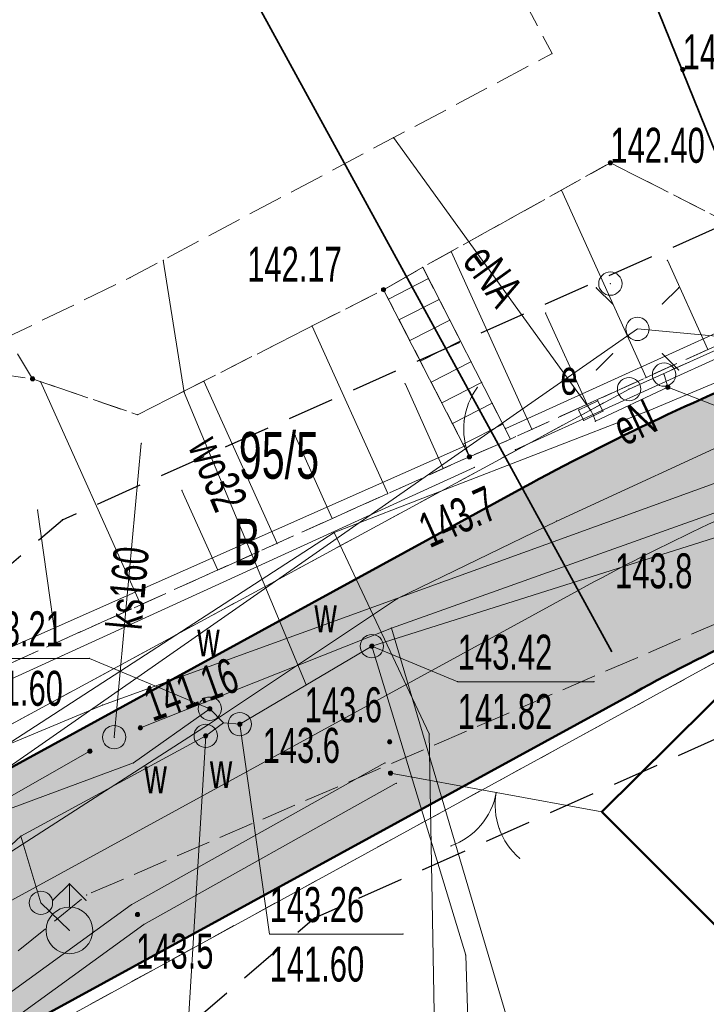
# Model space of a CAD drawing. Extents: x 6456700 to 6518119, y 5963420 to 5980059.
# Tile 186 of 256: x 6512381 to 6512395, y 5966121 to 5966142. Entities that reach past the tile are written whole.
import ezdxf
from ezdxf.enums import TextEntityAlignment as Align

# ---------------------------------------------------------------- set-up
doc = ezdxf.new("R2010")
doc.units = 0
doc.header["$MEASUREMENT"] = 0
for name, pattern in [('L_0_03', [1, 0.5, -0.5]), ('L_0_04', [1.5, 1, -0.5]), ('L_0_52', [1, 0.75, -0.25]), ('L_0_5A', [0.75, 0.5, -0.25])]:
    doc.linetypes.add(name, pattern=pattern)
doc.layers.get('0').update_dxf_attribs({"color": 2, "linetype": 'CONTINUOUS', "lineweight": 5})
for name, color, linetype, lineweight in [('000_Inne__niezydentyfikowane_', 7, 'CONTINUOUS', 18), ('18mm Kreska ciągła', 7, 'CONTINUOUS', 18), ('202_punkt_graniczny', 7, 'CONTINUOUS', 18), ('210_oznaczenie_konturu_uzytku_gruntowego', 96, 'CONTINUOUS', 18), ('211_numer_dzialki_ewidencyjnej', 7, 'CONTINUOUS', 18), ('218_kontur_uzytku_gruntowego', 96, 'L_0_03', 18), ('219_dzialka_ewidencyjna', 7, 'CONTINUOUS', 18), ('312_budynek_ewidencyjny', 7, 'CONTINUOUS', 18), ('35mm Ciągła', 7, 'CONTINUOUS', 35), ('50mm Kreska ciągła', 7, 'CONTINUOUS', 50), ('9mm Kreska ciągła', 252, 'CONTINUOUS', 9), ('brama', 7, 'CONTINUOUS', 18), ('furtka', 7, 'CONTINUOUS', 18), ('hydrant', 7, 'CONTINUOUS', 18), ('jezdnia', 7, 'CONTINUOUS', 18), ('komora_podziemna', 7, 'CONTINUOUS', 18), ('komora_podziemna_Atr17', 7, 'CONTINUOUS', 18), ('latarnia', 7, 'CONTINUOUS', 18), ('obszar_utwardzony', 7, 'CONTINUOUS', 18), ('pikieta_naturalna', 7, 'CONTINUOUS', 18), ('pikieta_naturalna_Atr2', 7, 'CONTINUOUS', 18), ('pikieta_sztuczna', 7, 'CONTINUOUS', 18), ('pikieta_sztuczna_Atr2', 7, 'CONTINUOUS', 18), ('przewod_elektroenergetyczny_niskiego_napiecia', 7, 'CONTINUOUS', 18), ('przewod_elektroenergetyczny_podziemny', 7, 'CONTINUOUS', 18), ('przewod_elektroenergetyczny_podziemny_Atr1', 7, 'CONTINUOUS', 18), ('przewod_kanalizacyjny', 7, 'CONTINUOUS', 18), ('przewod_kanalizacyjny_Atr1', 7, 'CONTINUOUS', 18), ('przewod_telekomunikacyjny_podziemny', 7, 'CONTINUOUS', 18), ('przewod_wodociagowy', 7, 'CONTINUOUS', 18), ('przewod_wodociagowy_Atr1', 7, 'CONTINUOUS', 18), ('rzedna', 7, 'CONTINUOUS', 18), ('rzedna_Atr2', 7, 'CONTINUOUS', 18), ('rzedna_Atr3', 7, 'CONTINUOUS', 18), ('schody_w_ciagu_komunikacyjnym', 7, 'CONTINUOUS', 18), ('sciana_oporowa__linia_', 7, 'CONTINUOUS', 18), ('skarpa_nieumocniona', 7, 'CONTINUOUS', 18), ('slup_przewodow_napowietrznych', 7, 'CONTINUOUS', 18), ('studnia_kanalizacyjna', 7, 'CONTINUOUS', 18), ('szafa_elektroenergetyczna_lub_kontener', 7, 'CONTINUOUS', 18), ('szafa_elektroenergetyczna_lub_kontener_Atr17', 7, 'CONTINUOUS', 18), ('Zakres', 7, 'CONTINUOUS', 18)]:
    doc.layers.add(name, color=color, linetype=linetype, lineweight=lineweight)
doc.styles.get("Standard").update_dxf_attribs({"font": 'txt', "width": 0.75})

# ---------------------------------------------------------------- blocks, each defined once
blk = doc.blocks.new('mdcp_nowa')
at = {"layer": 'pikieta_naturalna', "linetype": 'Continuous', "lineweight": 18, "true_color": 0x000000}
for points in [[(6495121.58, 5982583.595, 1), (6495121.58, 5982583.685, 1)], [(6495119.87, 5982577.485, 1), (6495119.87, 5982577.575, 1)], [(6495119.89, 5982576.815, 1), (6495119.89, 5982576.905, 1)], [(6495114.47, 5982573.785, 1), (6495114.47, 5982573.875, 1)]]:
    blk.add_hatch(color=18, dxfattribs=at).paths.add_polyline_path(points)
at = {"layer": 'pikieta_sztuczna', "linetype": 'Continuous', "lineweight": 18, "true_color": 0x000000}
for points in [[(6495126.15, 5982591.895, 1), (6495126.15, 5982591.985, 1)], [(6495124.6, 5982589.895, 1), (6495124.6, 5982589.985, 1)], [(6495119.74, 5982587.175, 1), (6495119.74, 5982587.265, 1)], [(6495112.22, 5982585.265, 1), (6495112.22, 5982585.355, 1)]]:
    blk.add_hatch(color=18, dxfattribs=at).paths.add_polyline_path(points)
at = {"layer": 'rzedna', "linetype": 'Continuous', "lineweight": 18, "true_color": 0xff0000}
blk.add_hatch(color=1, dxfattribs=at).paths.add_polyline_path([(6495125.83, 5982585.085, 1), (6495125.83, 5982585.175, 1)])
at = {"layer": 'rzedna', "linetype": 'Continuous', "lineweight": 18, "true_color": 0x000000}
for points in [[(6495119.49, 5982579.535, 1), (6495119.49, 5982579.625, 1)], [(6495116.02, 5982578.195, 1), (6495116.02, 5982578.285, 1)], [(6495114.53, 5982577.785, 1), (6495114.53, 5982577.875, 1)], [(6495116.66, 5982577.865, 1), (6495116.66, 5982577.955, 1)], [(6495115.93, 5982577.615, 1), (6495115.93, 5982577.705, 1)], [(6495113.45, 5982577.285, 1), (6495113.45, 5982577.375, 1)]]:
    blk.add_hatch(color=18, dxfattribs=at).paths.add_polyline_path(points)
at = {"layer": '000_Inne__niezydentyfikowane_', "linetype": 'Continuous', "lineweight": 18, "flags": 128}
for points in [[(6495125.37, 5982585.34), (6495123.55, 5982589.35)], [(6495122.92, 5982584.23), (6495121.19, 5982588.04)], [(6495126.69, 5982585.94), (6495125.82, 5982587.85)], [(6495124.1, 5982584.76), (6495123.21, 5982586.72)], [(6495119.83, 5982582.85), (6495118.21, 5982586.44)], [(6495114.54, 5982580.47), (6495112.39, 5982585.25)], [(6495117.46, 5982581.78), (6495115.89, 5982585.26)], [(6495121.02, 5982583.39), (6495120.2, 5982585.21)], [(6495118.64, 5982582.32), (6495117.85, 5982584.09)], [(6495116.19, 5982581.21), (6495115.42, 5982582.92)], [(6495112.73, 5982579.66), (6495112.33, 5982582.5)]]:
    blk.add_lwpolyline(points, dxfattribs=at)
at = {"layer": '000_Inne__niezydentyfikowane_'}
for p in [(6495123.55, 5982589.35), (6495121.19, 5982588.04), (6495125.82, 5982587.85), (6495123.21, 5982586.72), (6495118.21, 5982586.44), (6495112.39, 5982585.25), (6495115.89, 5982585.26), (6495120.2, 5982585.21), (6495125.37, 5982585.34), (6495124.1, 5982584.76), (6495122.92, 5982584.23), (6495117.85, 5982584.09), (6495121.02, 5982583.39), (6495115.42, 5982582.92), (6495119.83, 5982582.85), (6495112.33, 5982582.5), (6495118.64, 5982582.32), (6495117.46, 5982581.78), (6495116.19, 5982581.21), (6495114.54, 5982580.47), (6495112.73, 5982579.66)]:
    blk.add_point(p, dxfattribs=at)
at = {"layer": '202_punkt_graniczny', "color": 7, "linetype": 'Continuous', "lineweight": 18}
blk.add_circle((6495125, 5982585.09), 0.25, dxfattribs=at)
at = {"layer": '202_punkt_graniczny'}
blk.add_point((6495125, 5982585.09), dxfattribs=at)
at = {"layer": '218_kontur_uzytku_gruntowego', "lineweight": 18, "flags": 128}
for points in [[(6495125, 5982585.09), (6495143.24, 5982593.31)], [(6495110.83, 5982577.4), (6495125, 5982585.09)], [(6495127.94, 5982579.83), (6495107.94, 5982568.89)]]:
    blk.add_lwpolyline(points, dxfattribs=at)
at = {"layer": '218_kontur_uzytku_gruntowego'}
blk.add_point((6495125, 5982585.09), dxfattribs=at)
blk.add_point((6495125, 5982585.09), dxfattribs=at)
blk.add_point((6495125, 5982585.09), dxfattribs=at)
blk.add_point((6495125, 5982585.09), dxfattribs=at)
at = {"layer": '219_dzialka_ewidencyjna', "color": 3, "linetype": 'Continuous', "lineweight": 18, "flags": 128}
for points in [[(6495125, 5982585.09), (6495143.24, 5982593.31)], [(6495110.83, 5982577.4), (6495125, 5982585.09)], [(6495127.94, 5982579.83), (6495107.94, 5982568.89)]]:
    blk.add_lwpolyline(points, dxfattribs=at)
at = {"layer": '219_dzialka_ewidencyjna', "color": 3}
blk.add_point((6495125, 5982585.09), dxfattribs=at)
blk.add_point((6495125, 5982585.09), dxfattribs=at)
at = {"layer": '312_budynek_ewidencyjny', "color": 7, "linetype": 'Continuous', "lineweight": 50, "flags": 128}
for points in [[(6495124.42, 5982576.03), (6495128.19, 5982579.77)], [(6495131.4, 5982569.05), (6495124.42, 5982576.03)]]:
    blk.add_lwpolyline(points, dxfattribs=at)
at = {"layer": '312_budynek_ewidencyjny'}
blk.add_point((6495124.42, 5982576.03), dxfattribs=at)
blk.add_point((6495124.42, 5982576.03), dxfattribs=at)
at = {"layer": 'brama', "color": 7, "linetype": 'Continuous', "lineweight": 18, "flags": 128}
blk.add_lwpolyline([(6495124.42, 5982576.03), (6495119.89, 5982576.86)], dxfattribs=at)
at = {"layer": 'brama', "color": 7, "linetype": 'Continuous', "lineweight": 18}
for centre, start, end in [((6495120.68, 5982576.715), 289.617, 349.617), ((6495123.63, 5982576.175), 169.617, 229.617)]:
    blk.add_arc(centre, 1.5, start, end, dxfattribs=at)
at = {"layer": 'brama'}
for p in [(6495119.89, 5982576.86), (6495122.155, 5982576.445), (6495122.155, 5982576.445), (6495124.42, 5982576.03), (6495121.822, 5982575.744), (6495122.218, 5982575.671), (6495121.183, 5982575.302), (6495122.659, 5982575.032)]:
    blk.add_point(p, dxfattribs=at)
at = {"layer": 'furtka', "color": 7, "linetype": 'Continuous', "lineweight": 18, "flags": 128}
blk.add_lwpolyline([(6495121.58, 5982583.64), (6495122.46, 5982584.02)], dxfattribs=at)
at = {"layer": 'furtka', "color": 7, "linetype": 'Continuous', "lineweight": 18}
blk.add_arc((6495122.957, 5982584.236), 1.5, 143.356, 203.356, dxfattribs=at)
at = {"layer": 'furtka'}
for p in [(6495121.753, 5982585.131), (6495121.467, 5982584.409), (6495122.46, 5982584.02), (6495121.58, 5982583.641), (6495121.58, 5982583.64)]:
    blk.add_point(p, dxfattribs=at)
at = {"layer": 'hydrant', "color": 5, "linetype": 'Continuous', "lineweight": 18, "flags": 128}
for points in [[(6495112.656, 5982574.136), (6495113.01, 5982574.49)], [(6495113.01, 5982573.99), (6495113.01, 5982574.49)], [(6495113.364, 5982574.136), (6495113.01, 5982574.49)]]:
    blk.add_lwpolyline(points, dxfattribs=at)
at = {"layer": 'hydrant', "color": 5, "linetype": 'Continuous', "lineweight": 18}
blk.add_circle((6495113.01, 5982573.49), 0.5, dxfattribs=at)
at = {"layer": 'hydrant'}
for p in [(6495113.01, 5982574.49), (6495113.01, 5982574.49), (6495113.01, 5982574.49), (6495112.656, 5982574.136), (6495113.364, 5982574.136), (6495113.01, 5982573.99), (6495113.01, 5982573.49)]:
    blk.add_point(p, dxfattribs=at)
at = {"layer": 'jezdnia', "color": 7, "linetype": 'L_0_52', "lineweight": 18, "flags": 128}
blk.add_lwpolyline([(6495134.37, 5982583.3), (6495113.38, 5982574.25), (6495104.78, 5982567.21), (6495094.42, 5982556.42), (6495077.25, 5982527.64), (6495065.47, 5982509.01), (6495049.82, 5982491.48), (6495035, 5982466.78), (6495029.3, 5982456), (6495014.86, 5982429.39), (6495004.75, 5982409.18), (6494998.73, 5982397.06), (6494987.52, 5982373.63), (6494982.83, 5982364.72), (6494972.31, 5982345.03), (6494970.53, 5982342.23), (6494960.57, 5982327.01), (6494956.04, 5982320.35), (6494947.33, 5982304.72), (6494935.61, 5982281.93), (6494926.04, 5982257.99), (6494919.72, 5982242.45), (6494913.81, 5982225.8), (6494910.48, 5982216.25), (6494906.14, 5982216.99), (6494909.9, 5982227.31), (6494916.12, 5982243.16), (6494921.48, 5982258.77), (6494931.15, 5982282.69), (6494943.64, 5982306.31), (6494959.06, 5982330.89), (6494969.1, 5982347.08), (6494979.83, 5982365.44), (6494985.75, 5982378.98), (6494994.88, 5982398.03), (6495001.66, 5982410.76), (6495011.8, 5982430.8), (6495026, 5982457.23), (6495032.25, 5982468.97), (6495046.11, 5982493.71), (6495063.09, 5982514.09), (6495073.26, 5982529.52), (6495082.96, 5982547.05), (6495093.01, 5982560.56), (6495101.98, 5982569.59), (6495101.3, 5982571.6), (6495108.99, 5982577.59), (6495110.03, 5982578.44), (6495121.58, 5982583.64), (6495122.46, 5982584.02), (6495130.77, 5982587.79), (6495134.82, 5982589.62), (6495140.56, 5982589.08), (6495141.32, 5982585.54)], close=True, dxfattribs=at)
at = {"layer": 'jezdnia'}
for p in [(6495122.46, 5982584.02), (6495121.58, 5982583.64), (6495113.38, 5982574.25)]:
    blk.add_point(p, dxfattribs=at)
at = {"layer": 'komora_podziemna', "color": 5, "linetype": 'Continuous', "lineweight": 13}
for centre in [(6495119.49, 5982579.58), (6495116.02, 5982578.24), (6495116.66, 5982577.91), (6495115.93, 5982577.66), (6495112.4, 5982574.08)]:
    blk.add_circle(centre, 0.25, dxfattribs=at)
at = {"layer": 'komora_podziemna'}
for p in [(6495119.49, 5982579.58), (6495116.02, 5982578.24), (6495116.66, 5982577.91), (6495115.93, 5982577.66), (6495112.4, 5982574.08)]:
    blk.add_point(p, dxfattribs=at)
at = {"layer": 'latarnia', "color": 7, "linetype": 'Continuous', "lineweight": 13, "flags": 128}
for points in [[(6495124.65, 5982586.911), (6495124.297, 5982587.264)], [(6495125.711, 5982586.911), (6495126.064, 5982587.264)], [(6495124.65, 5982585.85), (6495124.297, 5982585.497)], [(6495125.711, 5982585.85), (6495126.064, 5982585.497)]]:
    blk.add_lwpolyline(points, dxfattribs=at)
at = {"layer": 'latarnia', "color": 7, "linetype": 'Continuous', "lineweight": 13}
blk.add_circle((6495125.18, 5982586.38), 0.25, dxfattribs=at)
at = {"layer": 'latarnia'}
for p in [(6495124.297, 5982587.264), (6495126.064, 5982587.264), (6495124.65, 5982586.911), (6495125.711, 5982586.911), (6495125.18, 5982586.38), (6495124.65, 5982585.85), (6495125.711, 5982585.85), (6495124.297, 5982585.497), (6495126.064, 5982585.497)]:
    blk.add_point(p, dxfattribs=at)
at = {"layer": 'obszar_utwardzony', "color": 7, "linetype": 'L_0_52', "lineweight": 18, "flags": 128}
blk.add_lwpolyline([(6495133.55, 5982595.55), (6495133.53, 5982592.47), (6495134.82, 5982589.62), (6495130.77, 5982587.79), (6495127.96, 5982588.23), (6495124.6, 5982589.94), (6495120.58, 5982587.7), (6495119.74, 5982587.22), (6495114.47, 5982584.54), (6495112.22, 5982585.31), (6495111.68, 5982586.2), (6495114.31, 5982587.48), (6495123.35, 5982592.28), (6495120.49, 5982597.71), (6495124.96, 5982599.91), (6495127.91, 5982601.47), (6495128.72, 5982601.89), (6495134.5, 5982598.32), (6495134.55, 5982597.34)], close=True, dxfattribs=at)
at = {"layer": 'obszar_utwardzony'}
for p in [(6495123.35, 5982592.28), (6495124.6, 5982589.94), (6495120.58, 5982587.7), (6495114.31, 5982587.48), (6495119.74, 5982587.22), (6495112.22, 5982585.31), (6495114.47, 5982584.54)]:
    blk.add_point(p, dxfattribs=at)
at = {"layer": 'pikieta_naturalna', "color": 7, "linetype": 'Continuous', "lineweight": 18}
for centre in [(6495121.58, 5982583.64), (6495119.87, 5982577.53), (6495119.89, 5982576.86), (6495114.47, 5982573.83)]:
    blk.add_circle(centre, 0.045, dxfattribs=at)
at = {"layer": 'pikieta_naturalna'}
for p in [(6495121.58, 5982583.64), (6495119.87, 5982577.53), (6495119.89, 5982576.86), (6495114.47, 5982573.83)]:
    blk.add_point(p, dxfattribs=at)
at = {"layer": 'pikieta_sztuczna', "color": 7, "linetype": 'Continuous', "lineweight": 18}
for centre in [(6495126.15, 5982591.94), (6495124.6, 5982589.94), (6495119.74, 5982587.22), (6495112.22, 5982585.31)]:
    blk.add_circle(centre, 0.045, dxfattribs=at)
at = {"layer": 'pikieta_sztuczna'}
for p in [(6495126.15, 5982591.94), (6495124.6, 5982589.94), (6495119.74, 5982587.22), (6495112.22, 5982585.31)]:
    blk.add_point(p, dxfattribs=at)
at = {"layer": 'przewod_elektroenergetyczny_niskiego_napiecia', "color": 1, "linetype": 'Continuous', "lineweight": 18, "flags": 128}
for points in [[(6495125.18, 5982586.38), (6495093.56, 5982564.34)], [(6495125.18, 5982586.38), (6495156.89, 5982583.42)]]:
    blk.add_lwpolyline(points, dxfattribs=at)
at = {"layer": 'przewod_elektroenergetyczny_niskiego_napiecia', "color": 1}
blk.add_point((6495125.18, 5982586.38), dxfattribs=at)
blk.add_point((6495125.18, 5982586.38), dxfattribs=at)
at = {"layer": 'przewod_elektroenergetyczny_niskiego_napiecia'}
blk.add_point((6495125.18, 5982586.38), dxfattribs=at)
blk.add_point((6495125.18, 5982586.38), dxfattribs=at)
at = {"layer": 'przewod_elektroenergetyczny_podziemny', "color": 1, "linetype": 'Continuous', "lineweight": 18, "flags": 128}
for points in [[(6495124.18, 5982584.63), (6495119.95, 5982590.48)], [(6495125.75, 5982585.4), (6495125.83, 5982585.13), (6495124.28, 5982584.4), (6495124.24, 5982584.52), (6495124.18, 5982584.63)]]:
    blk.add_lwpolyline(points, dxfattribs=at)
at = {"layer": 'przewod_elektroenergetyczny_podziemny'}
for p in [(6495119.95, 5982590.48), (6495125.75, 5982585.4), (6495125.83, 5982585.13), (6495124.18, 5982584.63), (6495124.18, 5982584.63), (6495124.24, 5982584.52), (6495124.28, 5982584.4)]:
    blk.add_point(p, dxfattribs=at)
at = {"layer": 'przewod_kanalizacyjny', "color": 34, "linetype": 'Continuous', "lineweight": 18, "flags": 128}
for points in [[(6495170.45, 5982625.77), (6495156.12, 5982602.36), (6495141.15, 5982588.26), (6495113.72, 5982578.32), (6495092.68, 5982569.53), (6495045.09, 5982537.09), (6495021.25, 5982523.09), (6494993.35, 5982504.58), (6494979.31, 5982519.23), (6494973.67, 5982513.49)], [(6495114.53, 5982577.83), (6495119.91, 5982579.97), (6495140.93, 5982587.47)], [(6495113.97, 5982577.63), (6495114.55, 5982583.93)], [(6495119.91, 5982579.97), (6495125.46, 5982561.23), (6495120.33, 5982553.31)], [(6495113.45, 5982577.33), (6495106.44, 5982573.34)]]:
    blk.add_lwpolyline(points, dxfattribs=at)
at = {"layer": 'przewod_kanalizacyjny'}
for p in [(6495114.55, 5982583.93), (6495119.91, 5982579.97), (6495119.91, 5982579.97), (6495113.72, 5982578.32), (6495114.53, 5982577.83), (6495113.97, 5982577.63), (6495113.45, 5982577.33)]:
    blk.add_point(p, dxfattribs=at)
at = {"layer": 'przewod_telekomunikacyjny_podziemny', "color": 30, "linetype": 'Continuous', "lineweight": 18, "flags": 128}
for points in [[(6495153.57, 5982590.59), (6495143.73, 5982590.82), (6495140.96, 5982590.44), (6495136.36, 5982589.22), (6495125.43, 5982584.63), (6495118.68, 5982582.02), (6495111.1, 5982577.1), (6495107.64, 5982574.02), (6495105.18, 5982571.94), (6495102.39, 5982569.4), (6495095.78, 5982563.39), (6495093.47, 5982560.69), (6495087.22, 5982552.68), (6495083.79, 5982547.62), (6495074.92, 5982532.24)], [(6495153.57, 5982590.59), (6495149.14, 5982590.45), (6495146.08, 5982590.25), (6495137.25, 5982588.52), (6495132.01, 5982586.2), (6495123.45, 5982582.26), (6495120.04, 5982580.6), (6495115.99, 5982577.9), (6495111.25, 5982574.85), (6495109.73, 5982573.75), (6495105.03, 5982569.65), (6495099.27, 5982564.71), (6495094.68, 5982561.57), (6495093.47, 5982560.69), (6495089.6, 5982556.27), (6495092.03, 5982554.5), (6495087.91, 5982546.77), (6495085.02, 5982541.49), (6495079.35, 5982530.1)], [(6495118.68, 5982582.02), (6495120.72, 5982577.7), (6495120.92, 5982566.55), (6495121.32, 5982562.76)]]:
    blk.add_lwpolyline(points, dxfattribs=at)
at = {"layer": 'przewod_telekomunikacyjny_podziemny'}
for p in [(6495125.43, 5982584.63), (6495123.45, 5982582.26), (6495118.68, 5982582.02), (6495118.68, 5982582.02), (6495120.04, 5982580.6), (6495115.99, 5982577.9), (6495120.72, 5982577.7)]:
    blk.add_point(p, dxfattribs=at)
at = {"layer": 'przewod_wodociagowy', "color": 5, "linetype": 'Continuous', "lineweight": 18, "flags": 128}
for points in [[(6495118.08, 5982578.75), (6495115.47, 5982585.02), (6495115.02, 5982587.85)], [(6495111.97, 5982575.51), (6495115.93, 5982577.66), (6495116.31, 5982577.94), (6495116.66, 5982577.91), (6495119.49, 5982579.58), (6495141.74, 5982586.62)], [(6495119.49, 5982579.58), (6495121.5, 5982572.96), (6495121.63, 5982568.84), (6495120.08, 5982566.53)], [(6495116.02, 5982578.24), (6495114.38, 5982577.08), (6495098.43, 5982571.16), (6495040.66, 5982535.36), (6495020.87, 5982523.47), (6494994.8, 5982504.94), (6494980.71, 5982518.34), (6494972.25, 5982527.55), (6494970.833, 5982529.104)], [(6495116.02, 5982578.24), (6495116.31, 5982577.94)], [(6495020.19, 5982442.47), (6495036.31, 5982469.42), (6495048.81, 5982492.2), (6495052.33, 5982497.45), (6495061.45, 5982507.99), (6495071.18, 5982518.02), (6495077.82, 5982531.27), (6495096.46, 5982561.11), (6495111.97, 5982575.51), (6495112.4, 5982574.08), (6495113.01, 5982573.49)]]:
    blk.add_lwpolyline(points, dxfattribs=at)
at = {"layer": 'przewod_wodociagowy'}
for p in [(6495115.02, 5982587.85), (6495115.47, 5982585.02), (6495119.49, 5982579.58), (6495119.49, 5982579.58), (6495118.08, 5982578.75), (6495116.02, 5982578.24), (6495116.02, 5982578.24), (6495116.31, 5982577.94), (6495116.31, 5982577.94), (6495116.66, 5982577.91), (6495115.93, 5982577.66), (6495114.38, 5982577.08), (6495111.97, 5982575.51), (6495111.97, 5982575.51), (6495112.4, 5982574.08), (6495113.01, 5982573.49), (6495121.5, 5982572.96)]:
    blk.add_point(p, dxfattribs=at)
at = {"layer": 'rzedna', "color": 1, "linetype": 'Continuous', "lineweight": 18}
blk.add_circle((6495125.83, 5982585.13), 0.045, dxfattribs=at)
at = {"layer": 'rzedna', "color": 7, "linetype": 'Continuous', "lineweight": 18}
for centre in [(6495119.49, 5982579.58), (6495116.02, 5982578.24), (6495114.53, 5982577.83), (6495116.66, 5982577.91), (6495115.93, 5982577.66), (6495113.45, 5982577.33)]:
    blk.add_circle(centre, 0.045, dxfattribs=at)
at = {"layer": 'rzedna'}
for p in [(6495125.83, 5982585.13), (6495119.49, 5982579.58), (6495116.02, 5982578.24), (6495114.53, 5982577.83), (6495116.66, 5982577.91), (6495115.93, 5982577.66), (6495113.45, 5982577.33)]:
    blk.add_point(p, dxfattribs=at)
at = {"layer": 'rzedna_Atr2', "color": 7, "linetype": 'Continuous', "lineweight": 18, "flags": 128}
for points in [[(6495125.83, 5982585.13), (6495127.06, 5982584.65), (6495129.935, 5982584.65)], [(6495119.49, 5982579.58), (6495121.33, 5982578.82), (6495124.247, 5982578.82)], [(6495116.02, 5982578.24), (6495113.44, 5982579.32), (6495110.847, 5982579.32)], [(6495116.66, 5982577.91), (6495117.3, 5982573.41), (6495120.154, 5982573.41)], [(6495115.93, 5982577.66), (6495115.49, 5982570.41), (6495112.61, 5982570.41)]]:
    blk.add_lwpolyline(points, dxfattribs=at)
at = {"layer": 'rzedna_Atr2'}
for p in [(6495125.83, 5982585.13), (6495119.49, 5982579.58), (6495113.44, 5982579.32), (6495121.33, 5982578.82), (6495124.247, 5982578.82), (6495116.02, 5982578.24), (6495116.66, 5982577.91), (6495115.93, 5982577.66), (6495117.3, 5982573.41), (6495120.154, 5982573.41)]:
    blk.add_point(p, dxfattribs=at)
at = {"layer": 'schody_w_ciagu_komunikacyjnym', "color": 7, "linetype": 'Continuous', "lineweight": 18, "flags": 128}
blk.add_lwpolyline([(6495119.74, 5982587.22), (6495120.58, 5982587.7), (6495122.46, 5982584.02), (6495121.58, 5982583.64)], close=True, dxfattribs=at)
for points in [[(6495120.703, 5982587.459), (6495119.843, 5982587.02)], [(6495120.931, 5982587.013), (6495120.071, 5982586.575)], [(6495121.158, 5982586.568), (6495120.3, 5982586.13)], [(6495121.386, 5982586.123), (6495120.529, 5982585.686)], [(6495121.613, 5982585.677), (6495120.757, 5982585.241)], [(6495121.841, 5982585.232), (6495120.986, 5982584.796)], [(6495122.068, 5982584.787), (6495121.214, 5982584.352)], [(6495122.296, 5982584.342), (6495121.443, 5982583.907)]]:
    blk.add_lwpolyline(points, dxfattribs=at)
at = {"layer": 'schody_w_ciagu_komunikacyjnym'}
for p in [(6495120.58, 5982587.7), (6495120.703, 5982587.459), (6495119.74, 5982587.22), (6495119.843, 5982587.02), (6495120.931, 5982587.013), (6495120.071, 5982586.575), (6495121.158, 5982586.568), (6495120.3, 5982586.13), (6495121.386, 5982586.123), (6495120.529, 5982585.686), (6495121.613, 5982585.677), (6495120.757, 5982585.241), (6495121.841, 5982585.232), (6495120.986, 5982584.796), (6495122.068, 5982584.787), (6495121.214, 5982584.352), (6495122.296, 5982584.342), (6495122.46, 5982584.02), (6495121.443, 5982583.907), (6495121.58, 5982583.64)]:
    blk.add_point(p, dxfattribs=at)
at = {"layer": 'sciana_oporowa__linia_', "color": 7, "linetype": 'Continuous', "lineweight": 18, "flags": 128}
for points in [[(6495122.357, 5982584.248), (6495130.667, 5982588.018)], [(6495122.563, 5982583.792), (6495130.873, 5982587.562)], [(6495104.604, 5982586.574), (6495110.141, 5982578.845), (6495121.477, 5982583.868)], [(6495104.196, 5982586.286), (6495109.919, 5982578.035), (6495121.683, 5982583.412)], [(6495107.376, 5982557.592), (6495105.176, 5982559.511), (6495104.789, 5982559.842), (6495101.89, 5982564.064), (6495106.028, 5982568.012), (6495114.335, 5982574.041), (6495119.768, 5982577.078)], [(6495107.704, 5982557.968), (6495105.504, 5982559.889), (6495105.171, 5982560.178), (6495102.73, 5982563.976), (6495106.352, 5982567.628), (6495114.605, 5982573.619), (6495120.012, 5982576.642)]]:
    blk.add_lwpolyline(points, dxfattribs=at)
at = {"layer": 'sciana_oporowa__linia_'}
for p in [(6495122.357, 5982584.248), (6495121.477, 5982583.868), (6495122.563, 5982583.792), (6495121.683, 5982583.412), (6495119.768, 5982577.078), (6495120.012, 5982576.642), (6495114.335, 5982574.041), (6495114.605, 5982573.619)]:
    blk.add_point(p, dxfattribs=at)
at = {"layer": 'skarpa_nieumocniona', "color": 7, "linetype": 'L_0_5A', "lineweight": 18, "flags": 128}
for points in [[(6495130.77, 5982587.79), (6495122.46, 5982584.02), (6495120.58, 5982587.7), (6495124.6, 5982589.94), (6495127.96, 5982588.23)], [(6495112.22, 5982585.31), (6495114.47, 5982584.54), (6495119.74, 5982587.22), (6495121.58, 5982583.64), (6495110.03, 5982578.44), (6495104.4, 5982586.43)]]:
    blk.add_lwpolyline(points, close=True, dxfattribs=at)
at = {"layer": 'skarpa_nieumocniona'}
for p in [(6495124.6, 5982589.94), (6495124.6, 5982589.94), (6495120.58, 5982587.7), (6495120.58, 5982587.7), (6495119.74, 5982587.22), (6495119.74, 5982587.22), (6495112.22, 5982585.31), (6495112.22, 5982585.31), (6495114.47, 5982584.54), (6495114.47, 5982584.54), (6495122.46, 5982584.02), (6495122.46, 5982584.02), (6495121.58, 5982583.64), (6495121.58, 5982583.64)]:
    blk.add_point(p, dxfattribs=at)
at = {"layer": 'slup_przewodow_napowietrznych', "color": 7, "linetype": 'Continuous', "lineweight": 13}
for centre in [(6495124.6, 5982587.35), (6495125.75, 5982585.4)]:
    blk.add_circle(centre, 0.25, dxfattribs=at)
at = {"layer": 'slup_przewodow_napowietrznych'}
for p in [(6495124.6, 5982587.35), (6495125.75, 5982585.4)]:
    blk.add_point(p, dxfattribs=at)
at = {"layer": 'studnia_kanalizacyjna', "color": 34, "linetype": 'Continuous', "lineweight": 13}
blk.add_circle((6495113.97, 5982577.63), 0.25, dxfattribs=at)
at = {"layer": 'studnia_kanalizacyjna'}
blk.add_point((6495113.97, 5982577.63), dxfattribs=at)
at = {"layer": 'szafa_elektroenergetyczna_lub_kontener', "color": 1, "linetype": 'Continuous', "lineweight": 18, "flags": 128}
blk.add_lwpolyline([(6495124.44, 5982584.62), (6495124.03, 5982584.42), (6495123.92, 5982584.64), (6495124.33, 5982584.84)], close=True, dxfattribs=at)
at = {"layer": 'szafa_elektroenergetyczna_lub_kontener'}
for p in [(6495124.33, 5982584.84), (6495123.92, 5982584.64), (6495124.44, 5982584.62), (6495124.03, 5982584.42)]:
    blk.add_point(p, dxfattribs=at)
at = {"layer": 'Zakres', "linetype": 'L_0_04', "lineweight": 25, "flags": 128}
blk.add_lwpolyline([(6495113.77, 5985050.22), (6495121.12, 5984877.07), (6495125.76, 5984757.87), (6495129.89, 5984649.81), (6495141.08, 5984611.3), (6495145.77, 5984544.53), (6495147.36, 5984487.27), (6495157.22, 5984392.07), (6495162.95, 5984387.45), (6495180.24, 5984384.16), (6495229.5, 5984386.61), (6495251.65, 5984373.41), (6495258.77, 5984357.12), (6495255.44, 5984330.44), (6495250.77, 5984304.39), (6495252.21, 5984282.78), (6495255.46, 5984256.45), (6495254.94, 5984238.25), (6495266.4, 5984211), (6495277.24, 5984182.33), (6495294.2, 5984133.19), (6495300.94, 5984095.37), (6495313.24, 5984037.69), (6495317.44, 5983978.18), (6495300.35, 5983922.18), (6495282.35, 5983883.38), (6495266.21, 5983862.23), (6495242.03, 5983839.67), (6495211.11, 5983816.86), (6495158.26, 5983772.66), (6495130.6, 5983651.16), (6495116.31, 5983543.43), (6495129.51, 5983346.73), (6495134.58, 5983264.71), (6495139.64, 5983186.97), (6495193.25, 5983077.94), (6495199.2, 5983041.97), (6495206.23, 5983026), (6495208.96, 5983004.88), (6495202.27, 5982979.48), (6495202.42, 5982950.13), (6495209.35, 5982897.38), (6495215.97, 5982850.34), (6495228.6, 5982809.97), (6495226.85, 5982778.82), (6495225.04, 5982750.56), (6495220.26, 5982723.37), (6495226.54, 5982679.97), (6495206.06, 5982669.48), (6495192.68, 5982657.71), (6495184.57, 5982648.65), (6495174.78, 5982624.58), (6495164.23, 5982604.61), (6495150.7, 5982588.3), (6495137.69, 5982582.43), (6495118.26, 5982573.75), (6495100.35, 5982558.42), (6495090.36, 5982544.99), (6495075.87, 5982519.06), (6495060.83, 5982499.68), (6495049.41, 5982485.49), (6495035.07, 5982459.7), (6495006.7, 5982406.64), (6494980.89, 5982351.84), (6494944.35, 5982293.29), (6494925.72, 5982250.11), (6494905.2, 5982190.37), (6494898.43, 5982153.5), (6494879.51, 5982063.89), (6494864.14, 5981992.66), (6494816.93, 5981768.61), (6494777.79, 5981577.7), (6494739.84, 5981394.72), (6494718.65, 5981297.89), (6494716.45, 5981237.31), (6494738.62, 5981208.21), (6494776.48, 5981173.06), (6494817.16, 5981137.44), (6494847.63, 5981109.8), (6494877.39, 5981077.08), (6494912.75, 5981030.55), (6494916.06, 5981014.71), (6494903.86, 5980957.01), (6494916.13, 5980953.51), (6494892.32, 5980927.59), (6494850.7, 5980858.8), (6494806.81, 5980779.89), (6494785.1, 5980753.49), (6494715.22, 5980723.29), (6494679.96, 5980686.78), (6494651.35, 5980651.29), (6494549.14, 5980683.24), (6494511.84, 5980659.66), (6494443.61, 5980630.33), (6494428.78, 5980598.6), (6494431.58, 5980579.46), (6494420.56, 5980549.76), (6494416.45, 5980528.2), (6494403.86, 5980507.16), (6494388.89, 5980482.96), (6494365.32, 5980407.99), (6494335.67, 5980315.15), (6494332.29, 5980297.41), (6494335.1, 5980278.18), (6494347.25, 5980254.84), (6494336.79, 5980250.09), (6494300.04, 5980271.34), (6494320.8, 5980301.43), (6494336.81, 5980349.17), (6494344.85, 5980380.92), (6494360.85, 5980437.13), (6494374.18, 5980476.38), (6494386.14, 5980498.84), (6494403.02, 5980528.52), (6494411.33, 5980563.19), (6494420.84, 5980586.25), (6494420.25, 5980601.11), (6494434.95, 5980635.94), (6494446.75, 5980644.99), (6494465.77, 5980647.27), (6494513.02, 5980669.46), (6494507.85, 5980679.68), (6494547.89, 5980705.83), (6494570.06, 5980691.34), (6494636.17, 5980669.05), (6494706.14, 5980756.86), (6494742.78, 5980772.58), (6494798.53, 5980814.27), (6494826.12, 5980867.97), (6494849.57, 5980908.6), (6494845.35, 5980942.01), (6494853.94, 5980970.83), (6494891.08, 5980960.54), (6494890.11, 5980965.73), (6494903.94, 5981025.69), (6494869.98, 5981070.3), (6494770.97, 5981160.58), (6494728.18, 5981200.64), (6494706.13, 5981229.56), (6494707.94, 5981299.75), (6494728.84, 5981398.1), (6494767.06, 5981580.19), (6494806.17, 5981770.55), (6494854.36, 5981994.76), (6494869.73, 5982065.97), (6494888.61, 5982155.44), (6494891.67, 5982173.95), (6494895.82, 5982197.45), (6494916.38, 5982253.72), (6494935.47, 5982297.95), (6494954.97, 5982331.67), (6494972.09, 5982356.64), (6494997.76, 5982411.14), (6495026.29, 5982464.48), (6495041.09, 5982491.09), (6495052.99, 5982505.88), (6495067.51, 5982524.6), (6495081.94, 5982550.43), (6495092.99, 5982565.28), (6495112.86, 5982582.29), (6495133.59, 5982591.55), (6495144.48, 5982596.46), (6495155.87, 5982610.19), (6495165.7, 5982628.8), (6495175.96, 5982654.03), (6495185.62, 5982664.83), (6495200.4, 5982677.82), (6495212.49, 5982688.04), (6495209.64, 5982723.43), (6495215.22, 5982750.57), (6495216.87, 5982779.54), (6495218.31, 5982809.31), (6495206.86, 5982847.92), (6495199.44, 5982894.74), (6495192.11, 5982948.71), (6495190.16, 5982979.24), (6495183.47, 5983075.16), (6495129.79, 5983184.34), (6495124.6, 5983264.07), (6495119.53, 5983346.09), (6495106.27, 5983543.75), (6495120.74, 5983652.9), (6495148.75, 5983779.42), (6495204.15, 5983826.04), (6495273.41, 5983889.36), (6495288.53, 5983927.42), (6495300.83, 5983964.69), (6495303.91, 5983980.14), (6495301.32, 5984039.55), (6495291.1, 5984093.63), (6495284.5, 5984130.67), (6495267.84, 5984178.93), (6495257.12, 5984207.3), (6495244.96, 5984236.19), (6495244.79, 5984255.42), (6495242.25, 5984281.97), (6495240.71, 5984304.95), (6495245.55, 5984331.94), (6495248.51, 5984355.64), (6495243.77, 5984366.47), (6495226.98, 5984376.47), (6495179.54, 5984374.12), (6495158.61, 5984378.09), (6495147.7, 5984386.91), (6495137.38, 5984486.61), (6495135.78, 5984544.04), (6495131.18, 5984609.54), (6495119.95, 5984648.2), (6495115.76, 5984757.49), (6495111.12, 5984876.67), (6495103.73, 5985050.93), (6495109.36, 5985081.73), (6495120.41, 5985085.88)], close=True, dxfattribs=at)
at = {"layer": 'Zakres'}
for p in [(6495112.86, 5982582.29), (6495118.26, 5982573.75)]:
    blk.add_point(p, dxfattribs=at)
at = {"layer": '210_oznaczenie_konturu_uzytku_gruntowego', "lineweight": 20, "width": 0.66}
blk.add_text('B', height=1, dxfattribs=at).set_placement((6495116.52, 5982582.31), align=Align.TOP_LEFT)
at = {"layer": '211_numer_dzialki_ewidencyjnej', "color": 7, "lineweight": 20, "width": 0.66}
blk.add_text('95/5', height=1, dxfattribs=at).set_placement((6495116.64, 5982584.17), align=Align.TOP_LEFT)
at = {"layer": 'komora_podziemna_Atr17', "color": 7, "lineweight": 15, "width": 0.66}
for p in [(6495118.26, 5982580.63), (6495115.75, 5982580.11), (6495114.619, 5982577.18), (6495116.02, 5982577.29)]:
    blk.add_text('w', height=0.75, dxfattribs=at).set_placement(p, align=Align.TOP_LEFT)
at = {"layer": 'pikieta_naturalna_Atr2', "color": 7, "lineweight": 15, "width": 0.66}
blk.add_text('143.7', height=0.75, rotation=24.2, dxfattribs=at).set_placement((6495120.42, 5982582.36), align=Align.TOP_LEFT)
for s, p in [('143.8', (6495124.7, 5982581.57)), ('143.6', (6495118.05, 5982578.7)), ('143.6', (6495117.15, 5982577.83)), ('143.5', (6495114.44, 5982573.42))]:
    blk.add_text(s, height=0.75, dxfattribs=at).set_placement(p, align=Align.TOP_LEFT)
at = {"layer": 'pikieta_sztuczna_Atr2', "color": 7, "lineweight": 15, "width": 0.66}
for s, p in [('142.41', (6495126.15, 5982592.69)), ('142.40', (6495124.6, 5982590.69)), ('142.17', (6495116.82, 5982588.14))]:
    blk.add_text(s, height=0.75, dxfattribs=at).set_placement(p, align=Align.TOP_LEFT)
at = {"layer": 'przewod_elektroenergetyczny_podziemny_Atr1', "color": 1, "lineweight": 15, "width": 0.66}
for s, rotation, p in [('eNA', 305.9, (6495122.014, 5982588.27)), ('eN', 25.2, (6495124.58, 5982584.54))]:
    blk.add_text(s, height=0.75, rotation=rotation, dxfattribs=at).set_placement(p, align=Align.TOP_LEFT)
at = {"layer": 'przewod_kanalizacyjny_Atr1', "color": 34, "lineweight": 15, "width": 0.66}
blk.add_text('ks160', height=0.75, rotation=84.7, dxfattribs=at).set_placement((6495113.807, 5982579.984), align=Align.TOP_LEFT)
at = {"layer": 'przewod_wodociagowy_Atr1', "color": 5, "lineweight": 15, "width": 0.66}
blk.add_text('wo32', height=0.75, rotation=292.6, dxfattribs=at).set_placement((6495116.236, 5982584.154), align=Align.TOP_LEFT)
at = {"layer": 'rzedna_Atr2', "color": 7, "lineweight": 15, "width": 0.66}
for s, p in [('143.21', (6495110.847, 5982580.328)), ('143.42', (6495121.33, 5982579.828)), ('143.26', (6495117.3, 5982574.418))]:
    blk.add_text(s, height=0.75, dxfattribs=at).set_placement(p, align=Align.TOP_LEFT)
blk.add_text('141.16', height=0.75, rotation=19.8, dxfattribs=at).set_placement((6495114.535, 5982578.665), align=Align.TOP_LEFT)
at = {"layer": 'rzedna_Atr3', "color": 7, "lineweight": 15, "width": 0.66}
for s, p in [('141.60', (6495110.847, 5982579.053)), ('141.82', (6495121.33, 5982578.553)), ('141.60', (6495117.3, 5982573.143))]:
    blk.add_text(s, height=0.75, dxfattribs=at).set_placement(p, align=Align.TOP_LEFT)
at = {"layer": 'szafa_elektroenergetyczna_lub_kontener_Atr17', "color": 1, "lineweight": 15, "width": 0.66}
blk.add_text('e', height=0.75, dxfattribs=at).set_placement((6495123.53, 5982585.72), align=Align.TOP_LEFT)

msp = doc.modelspace()

# ---------------------------------------------------------------- block references
at = {"linetype": 'ByBlock'}
msp.add_blockref('mdcp_nowa', (17268.786, -16450.998), dxfattribs=at)

# ---------------------------------------------------------------- next in the draw order: hatches: boundary and pattern name
at = {"layer": '9mm Kreska ciągła'}
h = msp.add_hatch(dxfattribs=at)
h.set_pattern_fill('SAND_AND_LIME', color=4, scale=0.1)
h.set_pattern_definition([(37.5, (6512163.41104, 5965706.02106), (-0.006803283, 0.208096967), [0, -0.16416, 0, -0.1836, 0, -0.1755]), (7.5, (6512163.41104, 5965706.02106), (0.19113588, 0.30479178), [0, -0.08856, 0, -0.14796, 0, -0.0567]), (-32.5, (6512163.2782, 5965706.02106), (0.33632732, 0.00061118), [0, -0.054, 0, -0.1944, 0, -0.2538]), (-42.5, (6512163.2782, 5965706.02106), (0.32466167, 0.09478896), [0, -0.027, 0, -0.12744, 0, -0.1458])])
edge = h.paths.add_edge_path()
edge.add_line((6512494.454, 5966351.121), (6512492.815, 5966327.914))
edge.add_arc((6512641.445, 5966317.419), 149, 175.96099, 178.25385)
edge.add_line((6512492.514, 5966321.96), (6512491.933, 5966302.891))
edge.add_arc((6512440.957, 5966304.445), 51, 348.133, 358.2538, ccw=False)
edge.add_line((6512490.867, 5966293.957), (6512486.741, 5966274.321))
edge.add_arc((6512500.441, 5966271.442), 14, 168.133, 189.6608)
edge.add_line((6512486.64, 5966269.093), (6512490.395, 5966247.035))
edge.add_line((6512490.395, 5966247.035), (6512490.607, 5966245.791))
edge.add_arc((6512474.833, 5966243.106), 16, 357.4133, 369.6608, ccw=False)
edge.add_line((6512490.817, 5966242.384), (6512490.724, 5966240.322))
edge.add_arc((6512474.74, 5966241.044), 16, 304.6947, 357.4133, ccw=False)
edge.add_line((6512483.848, 5966227.889), (6512479.157, 5966224.642))
edge.add_arc((6512563.968, 5966102.134), 149, 124.69475, 128.17467)
edge.add_line((6512471.877, 5966219.268), (6512459.798, 5966209.771))
edge.add_arc((6512468.451, 5966198.766), 14, 128.1747, 146.5283)
edge.add_line((6512456.773, 5966206.487), (6512454.137, 5966202.499))
edge.add_arc((6512536.718, 5966147.898), 99, 146.52826, 150.19331)
edge.add_line((6512450.815, 5966197.109), (6512447.264, 5966190.909))
edge.add_arc((6512533.167, 5966141.699), 99, 150.19331, 155.56334)
edge.add_line((6512443.035, 5966182.654), (6512432.867, 5966160.275))
edge.add_arc((6512409.196, 5966171.031), 26, 321.1758, 335.5633, ccw=False)
edge.add_line((6512429.452, 5966154.731), (6512421.621, 5966145))
edge.add_arc((6512409.156, 5966155.031), 16, 309.5931, 321.1758, ccw=False)
edge.add_line((6512419.353, 5966142.701), (6512410.592, 5966135.455))
edge.add_arc((6512400.395, 5966147.785), 16, 291.7201, 309.5931, ccw=False)
edge.add_line((6512406.316, 5966132.921), (6512399.28, 5966130.118))
edge.add_arc((6512417.414, 5966084.597), 49, 111.7201, 118.6787)
edge.add_line((6512393.899, 5966127.586), (6512378.766, 5966119.308))
edge.add_arc((6512390.283, 5966098.252), 24, 118.6787, 130.9764)
edge.add_line((6512374.545, 5966116.372), (6512369.458, 5966111.954))
edge.add_arc((6512385.196, 5966093.834), 24, 130.9764, 144.2474)
edge.add_line((6512365.719, 5966107.857), (6512360.498, 5966100.604))
edge.add_arc((6512392.148, 5966077.817), 39, 144.2474, 151.7186)
edge.add_line((6512357.804, 5966096.296), (6512346.179, 5966074.69))
edge.add_arc((6512310.073, 5966094.116), 41, 323.54, 331.7186, ccw=False)
edge.add_line((6512343.048, 5966069.751), (6512332.977, 5966056.12))
edge.add_arc((6512291.959, 5966086.427), 51, 314.8687, 323.54, ccw=False)
edge.add_line((6512327.939, 5966050.283), (6512325.436, 5966047.791))
edge.add_arc((6512381.169, 5965991.802), 79, 134.86874, 142.03498)
edge.add_line((6512318.887, 5966040.401), (6512317.812, 5966039.024))
edge.add_arc((6512348.559, 5966015.032), 39, 142.035, 151.9019)
edge.add_line((6512314.155, 5966033.4), (6512307.014, 5966020.024))
edge.add_arc((6512085.596, 5966138.241), 251, 330.1315, 331.90193, ccw=False)
edge.add_line((6512303.256, 5966013.24), (6512293.172, 5965995.681))
edge.add_arc((6512509.097, 5965871.676), 249, 150.1315, 153.31422)
edge.add_line((6512286.62, 5965983.501), (6512270.802, 5965952.031))
edge.add_arc((6512493.279, 5965840.205), 249, 153.31422, 155.41165)
edge.add_line((6512266.858, 5965943.813), (6512249.846, 5965906.636))
edge.add_arc((6512203.471, 5965927.857), 51, 325.4005, 335.4117, ccw=False)
edge.add_line((6512245.451, 5965898.897), (6512232.463, 5965880.07))
edge.add_arc((6512313.954, 5965823.854), 99, 145.40047, 150.15364)
edge.add_line((6512228.085, 5965873.124), (6512213.877, 5965848.362))
edge.add_arc((6512299.746, 5965799.092), 99, 150.15364, 156.12969)
edge.add_line((6512209.214, 5965839.154), (6512198.858, 5965815.752))
edge.add_arc((6512518.006, 5965674.523), 349, 156.12969, 156.8073)
edge.add_line((6512197.211, 5965811.968), (6512194.929, 5965806.643))
edge.add_arc((6512331.888, 5965747.963), 149, 156.8073, 160.58951)
edge.add_line((6512191.357, 5965797.481), (6512178.615, 5965761.319))
edge.add_arc((6511941.881, 5965844.735), 251, 339.22463, 340.58951, ccw=False)
edge.add_line((6512176.561, 5965755.704), (6512169.456, 5965736.976))
edge.add_arc((6512195.168, 5965727.222), 27.5, 159.2246, 216.7393)
edge.add_line((6512173.13, 5965710.772), (6512174.444, 5965709.012))
edge.add_line((6512174.444, 5965709.012), (6512170.437, 5965706.021))
edge.add_line((6512170.437, 5965706.021), (6512164.212, 5965719.71))
edge.add_arc((6512161.212, 5965719.741), 3, 359.4073, 370.8714)
edge.add_arc((6512205.039, 5965728.159), 41.628, 165.2606, 190.8714, ccw=False)
edge.add_line((6512164.781, 5965738.75), (6512171.886, 5965757.477))
edge.add_arc((6511941.881, 5965844.735), 246, 339.22463, 340.58951)
edge.add_line((6512173.899, 5965762.981), (6512186.641, 5965799.143))
edge.add_arc((6512331.888, 5965747.963), 154, 156.8073, 160.58951, ccw=False)
edge.add_line((6512190.333, 5965808.612), (6512192.615, 5965813.937))
edge.add_arc((6512518.006, 5965674.523), 354, 156.12969, 156.8073, ccw=False)
edge.add_line((6512194.286, 5965817.775), (6512204.642, 5965841.178))
edge.add_arc((6512299.746, 5965799.092), 104, 150.15364, 156.12969, ccw=False)
edge.add_line((6512209.541, 5965850.851), (6512223.749, 5965875.613))
edge.add_arc((6512313.954, 5965823.854), 104, 145.40047, 150.15364, ccw=False)
edge.add_line((6512228.348, 5965882.91), (6512241.335, 5965901.737))
edge.add_arc((6512203.471, 5965927.857), 46, 325.4005, 335.4117)
edge.add_line((6512245.3, 5965908.717), (6512262.312, 5965945.894))
edge.add_arc((6512493.279, 5965840.205), 254, 153.31422, 155.41165, ccw=False)
edge.add_line((6512266.334, 5965954.276), (6512282.153, 5965985.747))
edge.add_arc((6512509.097, 5965871.676), 254, 150.1315, 153.31422, ccw=False)
edge.add_line((6512288.836, 5965998.171), (6512298.92, 5966015.73))
edge.add_arc((6512085.596, 5966138.241), 246, 330.1315, 331.90193)
edge.add_line((6512302.603, 5966022.379), (6512309.745, 5966035.755))
edge.add_arc((6512348.559, 5966015.032), 44, 142.035, 151.9019, ccw=False)
edge.add_line((6512313.87, 5966042.1), (6512314.945, 5966043.477))
edge.add_arc((6512381.169, 5965991.802), 84, 134.86874, 142.03498, ccw=False)
edge.add_line((6512321.909, 5966051.335), (6512324.411, 5966053.826))
edge.add_arc((6512291.959, 5966086.427), 46, 314.8687, 323.54)
edge.add_line((6512328.955, 5966059.091), (6512339.027, 5966072.722))
edge.add_arc((6512310.073, 5966094.116), 36, 323.54, 331.7186)
edge.add_line((6512341.776, 5966077.059), (6512353.4, 5966098.665))
edge.add_arc((6512392.148, 5966077.817), 44, 144.2474, 151.7186, ccw=False)
edge.add_line((6512356.44, 5966103.526), (6512361.662, 5966110.778))
edge.add_arc((6512385.196, 5966093.834), 29, 130.9764, 144.2474, ccw=False)
edge.add_line((6512366.18, 5966115.728), (6512371.267, 5966120.147))
edge.add_arc((6512390.283, 5966098.252), 29, 118.6787, 130.9764, ccw=False)
edge.add_line((6512376.366, 5966123.695), (6512391.499, 5966131.972))
edge.add_arc((6512417.414, 5966084.597), 54, 111.7201, 118.6787, ccw=False)
edge.add_line((6512397.43, 5966134.763), (6512404.466, 5966137.566))
edge.add_arc((6512400.395, 5966147.785), 11, 291.7201, 309.5931)
edge.add_line((6512407.405, 5966139.308), (6512409.544, 5966141.077))
edge.add_line((6512409.544, 5966141.077), (6512412.36, 5966140.811))
edge.add_line((6512412.36, 5966140.811), (6512417.441, 5966145.013))
edge.add_arc((6512409.156, 5966155.031), 13, 309.5931, 321.1758)
edge.add_line((6512419.284, 5966146.881), (6512427.115, 5966156.612))
edge.add_arc((6512409.196, 5966171.031), 23, 321.1758, 335.5633)
edge.add_line((6512430.135, 5966161.516), (6512434.645, 5966171.44))
edge.add_line((6512434.645, 5966171.44), (6512440.928, 5966185.268))
edge.add_line((6512440.928, 5966185.268), (6512439.963, 5966187.841))
edge.add_arc((6512668.213, 5966069.673), 257.025, 151.22581, 152.62894, ccw=False)
edge.add_line((6512442.925, 5966193.394), (6512446.477, 5966199.594))
edge.add_arc((6512536.718, 5966147.898), 104, 146.52826, 150.19331, ccw=False)
edge.add_line((6512449.966, 5966205.257), (6512452.602, 5966209.244))
edge.add_arc((6512468.451, 5966198.766), 19, 128.1747, 146.5283, ccw=False)
edge.add_line((6512456.708, 5966213.702), (6512468.787, 5966223.198))
edge.add_arc((6512563.968, 5966102.134), 154, 124.69475, 128.17467, ccw=False)
edge.add_line((6512476.311, 5966228.753), (6512481.002, 5966232))
edge.add_arc((6512474.74, 5966241.044), 11, 304.6947, 357.4133)
edge.add_line((6512485.729, 5966240.548), (6512485.822, 5966242.609))
edge.add_arc((6512474.833, 5966243.106), 11, 357.4133, 369.6608)
edge.add_line((6512485.677, 5966244.952), (6512485.4, 5966246.584))
edge.add_line((6512485.4, 5966246.584), (6512485.465, 5966247.035))
edge.add_line((6512485.465, 5966247.035), (6512481.305, 5966271.715))
edge.add_line((6512481.305, 5966271.715), (6512486.925, 5966298.805))
edge.add_line((6512486.925, 5966298.805), (6512487.695, 5966325.335))
edge.add_line((6512487.695, 5966325.335), (6512488.895, 5966340.485))
edge.add_line((6512488.895, 5966340.485), (6512488.714, 5966340.814))
edge.add_line((6512488.714, 5966340.814), (6512489.699, 5966354.77))
edge.add_line((6512489.699, 5966354.77), (6512494.454, 5966351.121))

# ---------------------------------------------------------------- next in the draw order: linework, layer by layer
at = {"layer": '18mm Kreska ciągła', "color": 4, "ltscale": 0.1}
msp.add_lwpolyline([(6512411.138, 5966139.151), (6512408.999, 5966137.382, -0.078144), (6512405.391, 5966135.243), (6512398.355, 5966132.441, 0.030372), (6512392.699, 5966129.779), (6512377.566, 5966121.502, 0.053711), (6512372.906, 5966118.259), (6512367.819, 5966113.841, 0.05797), (6512363.69, 5966109.318), (6512358.469, 5966102.065, 0.032611), (6512355.602, 5966097.48), (6512343.978, 5966075.874, -0.035701), (6512341.038, 5966071.237), (6512330.966, 5966057.606, -0.037854), (6512326.175, 5966052.054), (6512323.672, 5966049.563, 0.031279), (6512316.916, 5966041.939), (6512315.841, 5966040.562, 0.043079), (6512311.95, 5966034.577), (6512304.809, 5966021.202, -0.007725), (6512301.088, 5966014.485), (6512291.004, 5965996.926, 0.013888), (6512284.386, 5965984.624), (6512268.568, 5965953.153, 0.009152)], format="xyb", dxfattribs=at)
at = {"layer": '35mm Ciągła'}
for p, q in [((6512398.91, 5966131.047), (6512387.686, 5966158.868)), ((6512393.419, 5966128.463), (6512379.022, 5966154.783))]:
    msp.add_line(p, q, dxfattribs=at)
at = {"layer": '50mm Kreska ciągła', "color": 5, "ltscale": 0.1}
for points in [[(6512479.157, 5966224.642, 0.015185), (6512471.877, 5966219.268), (6512459.798, 5966209.771, 0.080254), (6512456.773, 5966206.487), (6512454.137, 5966202.499, 0.015993), (6512450.815, 5966197.109), (6512447.264, 5966190.909, 0.023435), (6512443.035, 5966182.654), (6512432.867, 5966160.275, -0.06286), (6512429.452, 5966154.731), (6512421.621, 5966145, -0.050582), (6512419.353, 5966142.701), (6512410.592, 5966135.455, -0.078144), (6512406.316, 5966132.921), (6512399.28, 5966130.118, 0.030372), (6512393.899, 5966127.586), (6512378.766, 5966119.308, 0.053711), (6512374.545, 5966116.372), (6512369.458, 5966111.954, 0.05797), (6512365.719, 5966107.857), (6512360.498, 5966100.604, 0.032611)], [(6512353.4, 5966098.665, -0.032611), (6512356.44, 5966103.526), (6512361.662, 5966110.778, -0.05797), (6512366.18, 5966115.728), (6512371.267, 5966120.147, -0.053711), (6512376.366, 5966123.695), (6512391.499, 5966131.972, -0.030372), (6512397.43, 5966134.763), (6512404.466, 5966137.566, 0.078144)]]:
    msp.add_lwpolyline(points, format="xyb", dxfattribs=at)

doc.saveas('drawing.dxf')
